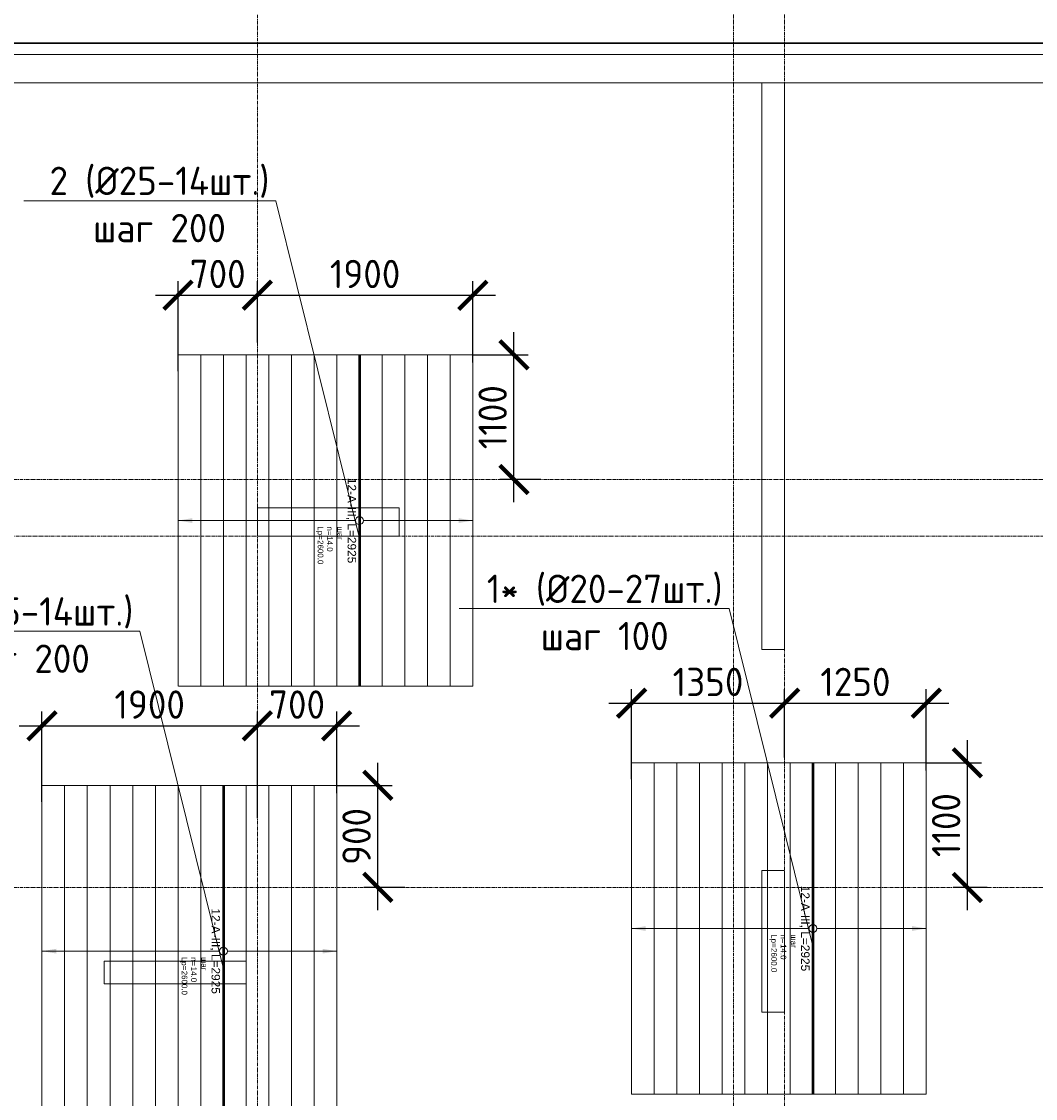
# Model space of a CAD drawing. Header units: millimetres. Extents: x -56135 to 1694203, y -446411 to -23139.
# Tile 125 of 256: x 674284 to 683227, y -115262 to -105758. Entities that reach past the tile are written whole.
import ezdxf
from ezdxf import colors
from ezdxf.entities.mleader import LeaderData, LeaderLine
from ezdxf.enums import TextEntityAlignment as Align
from ezdxf.math import Vec2, Vec3

# ---------------------------------------------------------------- set-up
doc = ezdxf.new("R2010")
doc.units = ezdxf.units.MM
doc.set_wipeout_variables(frame=1)
for name, pattern in [('01 Штриховая _4 мм_', [6, 3.5, -2.5]), ('______5', [1100, 800, -100, 100, -100]), ('GOST2.303 4', [7, 5, -2, 0]), ('осевая', [50.8, 31.75, -6.35, 6.35, -6.35])]:
    doc.linetypes.add(name, pattern=pattern)
for name, color, linetype, lineweight in [('0 Фундамент', 5, 'Continuous', 30), ('АрмСтер', 2, 'Continuous', 50), ('контур распр. стерхней', 2, 'GOST2.303 4', 20), ('Оси', 40, '______5', 18), ('подоснова', 151, 'Continuous', 5), ('РАЗМЕРЫ', 1, 'Continuous', 9), ('СТЕНЫ', 3, 'Continuous', 30)]:
    doc.layers.add(name, color=color, linetype=linetype, lineweight=lineweight)
doc.layers.add('АрмСтер_атрибуты', color=2, linetype='Continuous', lineweight=0, plot=False)
doc.layers.add('АрмСтер_невид', color=8, linetype='Continuous', lineweight=0, plot=False)
doc.styles.add('GOST-2.304_Type-B', font='GOST_Common.ttf')
doc.styles.get("Standard").update_dxf_attribs({"font": 'arial.ttf'})
doc.styles.add('Аннотативный', font='arial.ttf')
doc.dimstyles.new('СПДС', dxfattribs={"dimscale": 100, "dimtxt": 2.5, "dimasz": 2.5, "dimexe": 1.25, "dimexo": 0, "dimtad": 1, "dimdec": 0, "dimtxsty": 'GOST-2.304_Type-B', "dimblk": 'ARCHTICK', "dimcen": 2.5, "dimdle": 2, "dimadec": 0, "dimazin": 2, "dimtfac": 0.75, "dimtdec": 0, "dimtmove": 1, "dimatfit": 3, "dimfxl": 1, "dimtolj": 1, "dimarcsym": 1})

# ---------------------------------------------------------------- blocks, each defined once
blk = doc.blocks.new('оси 2.2-2.3')
at = {"layer": 'Оси', "color": 16, "linetype": 'осевая', "lineweight": 0, "transparency": 33554687}
for p, q in [((478554.9, -104267.9), (478554.9, -134893.5)), ((482754.9, -105027.5), (482754.9, -134138.1)), ((483204.9, -105027.5), (483204.9, -134138.1)), ((468076.3, -106495.4), (524372.9, -106495.4)), ((468076.3, -109995.4), (524372.9, -109995.4)), ((468653.8, -110495.4), (523696.4, -110495.4)), ((468076.3, -113595.4), (524372.9, -113595.4))]:
    blk.add_line(p, q, dxfattribs=at)
blk = doc.blocks.new('*U1144')
at = {"layer": 'АрмСтер_невид', "ltscale": 100}
for p, q in [((-1462.5, 1000), (1462.5, 1000)), ((-1462.5, 800), (1462.5, 800)), ((-1462.5, 600), (1462.5, 600)), ((-1462.5, 400), (1462.5, 400)), ((-1462.5, 200), (1462.5, 200)), ((-1462.5, -200), (1462.5, -200)), ((-1462.5, -400), (1462.5, -400)), ((-1462.5, -600), (1462.5, -600)), ((-1462.5, -800), (1462.5, -800)), ((-1462.5, -1000), (1462.5, -1000)), ((-1462.5, -1200), (1462.5, -1200)), ((-1462.5, -1400), (1462.5, -1400)), ((-1462.5, -1600), (1462.5, -1600))]:
    blk.add_line(p, q, dxfattribs=at)
at = {"layer": 'РАЗМЕРЫ'}
for p, q in [((112.5, 1000), (-112.5, 1000)), ((112.5, -1600), (-112.5, -1600))]:
    blk.add_line(p, q, dxfattribs=at)
at = {"layer": 'РАЗМЕРЫ', "ltscale": 15}
blk.add_line((0, -1600), (0, 1000), dxfattribs=at)
at = {"layer": 'РАЗМЕРЫ'}
for points in [[(0, 1000), (20.9, 874.8), (-20.9, 874.8)], [(0, -1600), (20.9, -1474.8), (-20.9, -1474.8)]]:
    blk.add_solid(points, dxfattribs=at)
at = {"layer": 'АрмСтер_атрибуты', "color": 215, "ltscale": 15, "style": 'Аннотативный'}
for s, p in [('шаг', (51.4, -194.2)), ('n=', (51.4, -285.1)), ('Lр=', (50.2, -367.8))]:
    blk.add_text(s, height=50, dxfattribs=at).set_placement(p)
at = {"layer": 'АрмСтер_атрибуты', "style": 'Аннотативный', "flags": 8}
blk.add_attdef('ПОЗ', (110, 29.6), '', height=75, dxfattribs=at)
at = {"layer": 'АрмСтер_атрибуты', "color": 215, "style": 'Аннотативный'}
for tag, p, flags in [('ШАГ', (190.9, -194.2), 10), ('КОЛ', (138, -285.1), 8), ('ШИРИНА', (172.9, -367.8), 8)]:
    blk.add_attdef(tag, p, '', height=50, dxfattribs=dict(at, flags=flags))
at = {"layer": 'АрмСтер_атрибуты', "flags": 9}
for tag, p in [('МАССА', (-1033.5, -1010.5)), ('ОБОЗНАЧЕНИЕ', (-1033.5, -1124.4))]:
    blk.add_attdef(tag, p, '', height=75, dxfattribs=at)
at = {"linetype": 'Continuous', "lineweight": 0}
blk.add_wipeout([(35, 0), (28.3, 20.6), (10.8, 33.3), (-10.8, 33.3), (-28.3, 20.6), (-35, 0), (-28.3, -20.6), (-10.8, -33.3), (10.8, -33.3), (28.3, -20.6)], dxfattribs=at)
at = {"color": 0, "linetype": 'ByBlock', "lineweight": -2, "ltscale": 100}
blk.add_line((-1462.5, 0), (1462.5, 0), dxfattribs=at)
at = {"layer": 'АрмСтер_невид', "ltscale": 100}
blk.add_line((-1462.5, 0), (1462.5, 0), dxfattribs=at)
at = {"layer": 'РАЗМЕРЫ'}
blk.add_circle((0, 0), 35, dxfattribs=at)
at = {"layer": 'АрмСтер_атрибуты', "style": 'Аннотативный', "flags": 8}
blk.add_attdef('НАИМЕНОВАНИЕ', text='', height=75, dxfattribs=at).set_placement((0, -29.3), align=Align.TOP_CENTER)
blk = doc.blocks.new('_ArchTick')
at = {"color": 0, "linetype": 'ByBlock', "const_width": 0.15}
blk.add_lwpolyline([(-0.5, -0.5), (0.5, 0.5)], dxfattribs=at)
blk = doc.blocks.new('*D1371')
at = {"layer": 'DEFPOINTS', "color": 0, "transparency": 16777216}
for p in [(682264.3, -112299.2), (682626.9, -112299.2), (682802.3, -113399.2)]:
    blk.add_point(p, dxfattribs=at)
at = {"layer": 'РАЗМЕРЫ', "color": 0, "lineweight": -2, "transparency": 16777216}
for p, q in [((682626.9, -113599.2), (682626.9, -112099.2)), ((682264.3, -112299.2), (682751.9, -112299.2)), ((682802.3, -113399.2), (682501.9, -113399.2))]:
    blk.add_line(p, q, dxfattribs=at)
at = {"layer": 'РАЗМЕРЫ', "color": 0, "lineweight": -2, "transparency": 16777216, "xscale": 250, "yscale": 250, "zscale": 250}
for p, rotation in [((682626.9, -112299.2), 90), ((682626.9, -113399.2), 270)]:
    blk.add_blockref('_ArchTick', p, dxfattribs=dict(at, rotation=rotation))
at = {"layer": 'РАЗМЕРЫ', "color": 0, "transparency": 16777216, "insert": (682439.4, -112849.2), "char_height": 250, "attachment_point": 5, "rotation": 90, "style": 'GOST-2.304_Type-B'}
blk.add_mtext('\\A1;1100', dxfattribs=at)
blk = doc.blocks.new('_None')
blk = doc.blocks.new('*D1245')
at = {"layer": 'DEFPOINTS', "color": 0, "transparency": 16777216}
for p in [(681014.3, -111773.1), (681014.3, -112253.5), (679664.3, -112443)]:
    blk.add_point(p, dxfattribs=at)
at = {"layer": 'РАЗМЕРЫ', "color": 0, "lineweight": -2, "transparency": 16777216}
for p, q in [((679664.3, -112443), (679664.3, -111648.1)), ((681014.3, -112253.5), (681014.3, -111648.1)), ((679464.3, -111773.1), (681214.3, -111773.1))]:
    blk.add_line(p, q, dxfattribs=at)
at = {"layer": 'РАЗМЕРЫ', "color": 0, "lineweight": -2, "transparency": 16777216, "xscale": 250, "yscale": 250, "zscale": 250, "rotation": 180}
blk.add_blockref('_ArchTick', (679664.3, -111773.1), dxfattribs=at)
at = {"layer": 'РАЗМЕРЫ', "color": 0, "lineweight": -2, "transparency": 16777216, "xscale": 250, "yscale": 250, "zscale": 250}
blk.add_blockref('_ArchTick', (681014.3, -111773.1), dxfattribs=at)
at = {"layer": 'РАЗМЕРЫ', "color": 0, "transparency": 16777216, "insert": (680339.3, -111585.6), "char_height": 250, "attachment_point": 5, "style": 'GOST-2.304_Type-B'}
blk.add_mtext('\\A1;1350', dxfattribs=at)
blk = doc.blocks.new('*D1372')
at = {"layer": 'DEFPOINTS', "color": 0, "transparency": 16777216}
for p in [(682264.3, -111773.1), (681014.3, -112253.5), (682264.3, -112366.1)]:
    blk.add_point(p, dxfattribs=at)
at = {"layer": 'РАЗМЕРЫ', "color": 0, "lineweight": -2, "transparency": 16777216}
for p, q in [((681014.3, -112253.5), (681014.3, -111648.1)), ((682264.3, -112366.1), (682264.3, -111648.1)), ((680814.3, -111773.1), (682464.3, -111773.1))]:
    blk.add_line(p, q, dxfattribs=at)
at = {"layer": 'РАЗМЕРЫ', "color": 0, "lineweight": -2, "transparency": 16777216, "xscale": 250, "yscale": 250, "zscale": 250, "rotation": 180}
blk.add_blockref('_ArchTick', (681014.3, -111773.1), dxfattribs=at)
at = {"layer": 'РАЗМЕРЫ', "color": 0, "lineweight": -2, "transparency": 16777216, "xscale": 250, "yscale": 250, "zscale": 250}
blk.add_blockref('_ArchTick', (682264.3, -111773.1), dxfattribs=at)
at = {"layer": 'РАЗМЕРЫ', "color": 0, "transparency": 16777216, "insert": (681639.3, -111585.6), "char_height": 250, "attachment_point": 5, "style": 'GOST-2.304_Type-B'}
blk.add_mtext('\\A1;1250', dxfattribs=at)
blk = doc.blocks.new('*U1145')
at = {"layer": 'АрмСтер_невид', "ltscale": 100}
for p, q in [((-1462.5, 1000), (1462.5, 1000)), ((-1462.5, 800), (1462.5, 800)), ((-1462.5, 600), (1462.5, 600)), ((-1462.5, 400), (1462.5, 400)), ((-1462.5, 200), (1462.5, 200)), ((-1462.5, -200), (1462.5, -200)), ((-1462.5, -400), (1462.5, -400)), ((-1462.5, -600), (1462.5, -600)), ((-1462.5, -800), (1462.5, -800)), ((-1462.5, -1000), (1462.5, -1000)), ((-1462.5, -1200), (1462.5, -1200)), ((-1462.5, -1400), (1462.5, -1400)), ((-1462.5, -1600), (1462.5, -1600))]:
    blk.add_line(p, q, dxfattribs=at)
at = {"layer": 'РАЗМЕРЫ'}
for p, q in [((112.5, 1000), (-112.5, 1000)), ((112.5, -1600), (-112.5, -1600))]:
    blk.add_line(p, q, dxfattribs=at)
at = {"layer": 'РАЗМЕРЫ', "ltscale": 15}
blk.add_line((0, -1600), (0, 1000), dxfattribs=at)
at = {"layer": 'РАЗМЕРЫ'}
for points in [[(0, 1000), (20.9, 874.8), (-20.9, 874.8)], [(0, -1600), (20.9, -1474.8), (-20.9, -1474.8)]]:
    blk.add_solid(points, dxfattribs=at)
at = {"layer": 'АрмСтер_атрибуты', "color": 215, "ltscale": 15, "style": 'Аннотативный'}
for s, p in [('шаг', (51.4, -194.2)), ('n=', (51.4, -285.1)), ('Lр=', (50.2, -367.8))]:
    blk.add_text(s, height=50, dxfattribs=at).set_placement(p)
at = {"layer": 'АрмСтер_атрибуты', "style": 'Аннотативный', "flags": 8}
blk.add_attdef('ПОЗ', (110, 29.6), '', height=75, dxfattribs=at)
at = {"layer": 'АрмСтер_атрибуты', "color": 215, "style": 'Аннотативный'}
for tag, p, flags in [('ШАГ', (190.9, -194.2), 10), ('КОЛ', (138, -285.1), 8), ('ШИРИНА', (172.9, -367.8), 8)]:
    blk.add_attdef(tag, p, '', height=50, dxfattribs=dict(at, flags=flags))
at = {"layer": 'АрмСтер_атрибуты', "flags": 9}
for tag, p in [('МАССА', (-1033.5, -1010.5)), ('ОБОЗНАЧЕНИЕ', (-1033.5, -1124.4))]:
    blk.add_attdef(tag, p, '', height=75, dxfattribs=at)
at = {"linetype": 'Continuous', "lineweight": 0}
blk.add_wipeout([(35, 0), (28.3, 20.6), (10.8, 33.3), (-10.8, 33.3), (-28.3, 20.6), (-35, 0), (-28.3, -20.6), (-10.8, -33.3), (10.8, -33.3), (28.3, -20.6)], dxfattribs=at)
at = {"color": 0, "linetype": 'ByBlock', "lineweight": -2, "ltscale": 100}
blk.add_line((-1462.5, 0), (1462.5, 0), dxfattribs=at)
at = {"layer": 'АрмСтер_невид', "ltscale": 100}
blk.add_line((-1462.5, 0), (1462.5, 0), dxfattribs=at)
at = {"layer": 'РАЗМЕРЫ'}
blk.add_circle((0, 0), 35, dxfattribs=at)
at = {"layer": 'АрмСтер_атрибуты', "style": 'Аннотативный', "flags": 8}
blk.add_attdef('НАИМЕНОВАНИЕ', text='', height=75, dxfattribs=at).set_placement((0, -29.3), align=Align.TOP_CENTER)
blk = doc.blocks.new('*D1362')
at = {"layer": 'DEFPOINTS', "color": 0, "transparency": 16777216}
for p in [(677064.3, -112499.2), (677426.9, -112499.2), (677664.3, -113399.2)]:
    blk.add_point(p, dxfattribs=at)
at = {"layer": 'РАЗМЕРЫ', "color": 0, "lineweight": -2, "transparency": 16777216}
for p, q in [((677426.9, -113599.2), (677426.9, -112299.2)), ((677064.3, -112499.2), (677551.9, -112499.2)), ((677664.3, -113399.2), (677301.9, -113399.2))]:
    blk.add_line(p, q, dxfattribs=at)
at = {"layer": 'РАЗМЕРЫ', "color": 0, "lineweight": -2, "transparency": 16777216, "xscale": 250, "yscale": 250, "zscale": 250}
for p, rotation in [((677426.9, -112499.2), 90), ((677426.9, -113399.2), 270)]:
    blk.add_blockref('_ArchTick', p, dxfattribs=dict(at, rotation=rotation))
at = {"layer": 'РАЗМЕРЫ', "color": 0, "transparency": 16777216, "insert": (677239.4, -112949.2), "char_height": 250, "attachment_point": 5, "rotation": 90, "style": 'GOST-2.304_Type-B'}
blk.add_mtext('\\A1;900', dxfattribs=at)
blk = doc.blocks.new('*D1231')
at = {"layer": 'DEFPOINTS', "color": 0, "transparency": 16777216}
for p in [(676364.3, -111973.1), (674464.3, -112643), (676364.3, -112786.7)]:
    blk.add_point(p, dxfattribs=at)
at = {"layer": 'РАЗМЕРЫ', "color": 0, "lineweight": -2, "transparency": 16777216}
for p, q in [((674464.3, -112643), (674464.3, -111848.1)), ((676364.3, -112786.7), (676364.3, -111848.1)), ((674264.3, -111973.1), (676564.3, -111973.1))]:
    blk.add_line(p, q, dxfattribs=at)
at = {"layer": 'РАЗМЕРЫ', "color": 0, "lineweight": -2, "transparency": 16777216, "xscale": 250, "yscale": 250, "zscale": 250, "rotation": 180}
blk.add_blockref('_ArchTick', (674464.3, -111973.1), dxfattribs=at)
at = {"layer": 'РАЗМЕРЫ', "color": 0, "lineweight": -2, "transparency": 16777216, "xscale": 250, "yscale": 250, "zscale": 250}
blk.add_blockref('_ArchTick', (676364.3, -111973.1), dxfattribs=at)
at = {"layer": 'РАЗМЕРЫ', "color": 0, "transparency": 16777216, "insert": (675414.3, -111785.6), "char_height": 250, "attachment_point": 5, "style": 'GOST-2.304_Type-B'}
blk.add_mtext('\\A1;1900', dxfattribs=at)
blk = doc.blocks.new('*D1232')
at = {"layer": 'DEFPOINTS', "color": 0, "transparency": 16777216}
for p in [(677064.3, -111973.1), (677064.3, -112566.1), (676364.3, -112786.7)]:
    blk.add_point(p, dxfattribs=at)
at = {"layer": 'РАЗМЕРЫ', "color": 0, "lineweight": -2, "transparency": 16777216}
for p, q in [((676364.3, -112786.7), (676364.3, -111848.1)), ((677064.3, -112566.1), (677064.3, -111848.1)), ((676164.3, -111973.1), (677264.3, -111973.1))]:
    blk.add_line(p, q, dxfattribs=at)
at = {"layer": 'РАЗМЕРЫ', "color": 0, "lineweight": -2, "transparency": 16777216, "xscale": 250, "yscale": 250, "zscale": 250, "rotation": 180}
blk.add_blockref('_ArchTick', (676364.3, -111973.1), dxfattribs=at)
at = {"layer": 'РАЗМЕРЫ', "color": 0, "lineweight": -2, "transparency": 16777216, "xscale": 250, "yscale": 250, "zscale": 250}
blk.add_blockref('_ArchTick', (677064.3, -111973.1), dxfattribs=at)
at = {"layer": 'РАЗМЕРЫ', "color": 0, "transparency": 16777216, "insert": (676714.3, -111785.6), "char_height": 250, "attachment_point": 5, "style": 'GOST-2.304_Type-B'}
blk.add_mtext('\\A1;700', dxfattribs=at)
blk = doc.blocks.new('*U1135')
at = {"layer": 'АрмСтер_невид', "ltscale": 100}
for p, q in [((-1462.5, 1000), (1462.5, 1000)), ((-1462.5, 800), (1462.5, 800)), ((-1462.5, 600), (1462.5, 600)), ((-1462.5, 400), (1462.5, 400)), ((-1462.5, 200), (1462.5, 200)), ((-1462.5, -200), (1462.5, -200)), ((-1462.5, -400), (1462.5, -400)), ((-1462.5, -600), (1462.5, -600)), ((-1462.5, -800), (1462.5, -800)), ((-1462.5, -1000), (1462.5, -1000)), ((-1462.5, -1200), (1462.5, -1200)), ((-1462.5, -1400), (1462.5, -1400)), ((-1462.5, -1600), (1462.5, -1600))]:
    blk.add_line(p, q, dxfattribs=at)
at = {"layer": 'РАЗМЕРЫ'}
for p, q in [((112.5, 1000), (-112.5, 1000)), ((112.5, -1600), (-112.5, -1600))]:
    blk.add_line(p, q, dxfattribs=at)
at = {"layer": 'РАЗМЕРЫ', "ltscale": 15}
blk.add_line((0, -1600), (0, 1000), dxfattribs=at)
at = {"layer": 'РАЗМЕРЫ'}
for points in [[(0, 1000), (20.9, 874.8), (-20.9, 874.8)], [(0, -1600), (20.9, -1474.8), (-20.9, -1474.8)]]:
    blk.add_solid(points, dxfattribs=at)
at = {"layer": 'АрмСтер_атрибуты', "color": 215, "ltscale": 15, "style": 'Аннотативный'}
for s, p in [('шаг', (51.4, -194.2)), ('n=', (51.4, -285.1)), ('Lр=', (50.2, -367.8))]:
    blk.add_text(s, height=50, dxfattribs=at).set_placement(p)
at = {"layer": 'АрмСтер_атрибуты', "style": 'Аннотативный', "flags": 8}
blk.add_attdef('ПОЗ', (110, 29.6), '', height=75, dxfattribs=at)
at = {"layer": 'АрмСтер_атрибуты', "color": 215, "style": 'Аннотативный'}
for tag, p, flags in [('ШАГ', (190.9, -194.2), 10), ('КОЛ', (138, -285.1), 8), ('ШИРИНА', (172.9, -367.8), 8)]:
    blk.add_attdef(tag, p, '', height=50, dxfattribs=dict(at, flags=flags))
at = {"layer": 'АрмСтер_атрибуты', "flags": 9}
for tag, p in [('МАССА', (-1033.5, -1010.5)), ('ОБОЗНАЧЕНИЕ', (-1033.5, -1124.4))]:
    blk.add_attdef(tag, p, '', height=75, dxfattribs=at)
at = {"linetype": 'Continuous', "lineweight": 0}
blk.add_wipeout([(35, 0), (28.3, 20.6), (10.8, 33.3), (-10.8, 33.3), (-28.3, 20.6), (-35, 0), (-28.3, -20.6), (-10.8, -33.3), (10.8, -33.3), (28.3, -20.6)], dxfattribs=at)
at = {"color": 0, "linetype": 'ByBlock', "lineweight": -2, "ltscale": 100}
blk.add_line((-1462.5, 0), (1462.5, 0), dxfattribs=at)
at = {"layer": 'АрмСтер_невид', "ltscale": 100}
blk.add_line((-1462.5, 0), (1462.5, 0), dxfattribs=at)
at = {"layer": 'РАЗМЕРЫ'}
blk.add_circle((0, 0), 35, dxfattribs=at)
at = {"layer": 'АрмСтер_атрибуты', "style": 'Аннотативный', "flags": 8}
blk.add_attdef('НАИМЕНОВАНИЕ', text='', height=75, dxfattribs=at).set_placement((0, -29.3), align=Align.TOP_CENTER)
blk = doc.blocks.new('*D1358')
at = {"layer": 'DEFPOINTS', "color": 0, "transparency": 16777216}
for p in [(678264.3, -108699.2), (678626.9, -108699.2), (678864.3, -109799.2)]:
    blk.add_point(p, dxfattribs=at)
at = {"layer": 'РАЗМЕРЫ', "color": 0, "lineweight": -2, "transparency": 16777216}
for p, q in [((678626.9, -109999.2), (678626.9, -108499.2)), ((678264.3, -108699.2), (678751.9, -108699.2)), ((678864.3, -109799.2), (678501.9, -109799.2))]:
    blk.add_line(p, q, dxfattribs=at)
at = {"layer": 'РАЗМЕРЫ', "color": 0, "lineweight": -2, "transparency": 16777216, "xscale": 250, "yscale": 250, "zscale": 250}
for p, rotation in [((678626.9, -108699.2), 90), ((678626.9, -109799.2), 270)]:
    blk.add_blockref('_ArchTick', p, dxfattribs=dict(at, rotation=rotation))
at = {"layer": 'РАЗМЕРЫ', "color": 0, "transparency": 16777216, "insert": (678439.4, -109249.2), "char_height": 250, "attachment_point": 5, "rotation": 90, "style": 'GOST-2.304_Type-B'}
blk.add_mtext('\\A1;1100', dxfattribs=at)
blk = doc.blocks.new('*D1224')
at = {"layer": 'DEFPOINTS', "color": 0, "transparency": 16777216}
for p in [(676364.3, -108173.1), (676364.3, -108591), (675664.3, -108843)]:
    blk.add_point(p, dxfattribs=at)
at = {"layer": 'РАЗМЕРЫ', "color": 0, "lineweight": -2, "transparency": 16777216}
for p, q in [((675664.3, -108843), (675664.3, -108048.1)), ((676364.3, -108591), (676364.3, -108048.1)), ((675464.3, -108173.1), (676564.3, -108173.1))]:
    blk.add_line(p, q, dxfattribs=at)
at = {"layer": 'РАЗМЕРЫ', "color": 0, "lineweight": -2, "transparency": 16777216, "xscale": 250, "yscale": 250, "zscale": 250, "rotation": 180}
blk.add_blockref('_ArchTick', (675664.3, -108173.1), dxfattribs=at)
at = {"layer": 'РАЗМЕРЫ', "color": 0, "lineweight": -2, "transparency": 16777216, "xscale": 250, "yscale": 250, "zscale": 250}
blk.add_blockref('_ArchTick', (676364.3, -108173.1), dxfattribs=at)
at = {"layer": 'РАЗМЕРЫ', "color": 0, "transparency": 16777216, "insert": (676014.3, -107985.6), "char_height": 250, "attachment_point": 5, "style": 'GOST-2.304_Type-B'}
blk.add_mtext('\\A1;700', dxfattribs=at)
blk = doc.blocks.new('*D1225')
at = {"layer": 'DEFPOINTS', "color": 0, "transparency": 16777216}
for p in [(678264.3, -108173.1), (676364.3, -108591), (678264.3, -108766.1)]:
    blk.add_point(p, dxfattribs=at)
at = {"layer": 'РАЗМЕРЫ', "color": 0, "lineweight": -2, "transparency": 16777216}
for p, q in [((676364.3, -108591), (676364.3, -108048.1)), ((678264.3, -108766.1), (678264.3, -108048.1)), ((676164.3, -108173.1), (678464.3, -108173.1))]:
    blk.add_line(p, q, dxfattribs=at)
at = {"layer": 'РАЗМЕРЫ', "color": 0, "lineweight": -2, "transparency": 16777216, "xscale": 250, "yscale": 250, "zscale": 250, "rotation": 180}
blk.add_blockref('_ArchTick', (676364.3, -108173.1), dxfattribs=at)
at = {"layer": 'РАЗМЕРЫ', "color": 0, "lineweight": -2, "transparency": 16777216, "xscale": 250, "yscale": 250, "zscale": 250}
blk.add_blockref('_ArchTick', (678264.3, -108173.1), dxfattribs=at)
at = {"layer": 'РАЗМЕРЫ', "color": 0, "transparency": 16777216, "insert": (677314.3, -107985.6), "char_height": 250, "attachment_point": 5, "style": 'GOST-2.304_Type-B'}
blk.add_mtext('\\A1;1900', dxfattribs=at)
blk = doc.blocks.new('стены  тп')
at = {"layer": 'СТЕНЫ', "color": 251, "linetype": '01 Штриховая _4 мм_', "lineweight": 0, "true_color": 0x636466}
for p, q in [((589762.3, -316375.7, 3100), (542387.3, -316375.7, 3100)), ((542712.3, -316625.7, 3100), (569512.1, -316625.7, 3100)), ((551262.3, -316625.7, 3100), (551262.3, -321625.7, 3100)), ((551462.1, -321625.7, 3100), (551462.1, -316625.7, 3100)), ((548062.1, -320375.7, 3100), (546812.3, -320375.7, 3100)), ((546812.3, -320375.7, 3100), (546812.3, -320625.7, 3100)), ((548062.1, -320625.7, 3100), (548062.1, -320375.7, 3100)), ((546812.3, -320625.7, 3100), (548062.1, -320625.7, 3100)), ((551262.3, -321625.7, 3100), (551462.1, -321625.7, 3100)), ((551262.3, -323575.7, 3100), (551262.3, -324825.7, 3100)), ((551462.3, -323575.7, 3100), (551262.3, -323575.7, 3100)), ((551462.3, -324825.7, 3100), (551462.3, -323575.7, 3100)), ((546712.3, -324375.7, 3100), (545462.3, -324375.7, 3100)), ((545462.3, -324375.7, 3100), (545462.3, -324575.7, 3100)), ((546712.3, -324575.7, 3100), (546712.3, -324375.7, 3100)), ((545462.3, -324575.7, 3100), (546712.3, -324575.7, 3100)), ((551262.3, -324825.7, 3100), (551462.3, -324825.7, 3100))]:
    blk.add_line(p, q, dxfattribs=at)
at = {"layer": 'СТЕНЫ', "color": 251, "linetype": '01 Штриховая _4 мм_', "lineweight": 0, "true_color": 0x636466, "transparency": 33554687}
for p, q in [((551262.3, -320375.7, 3100), (551262.3, -321625.7, 3100)), ((551462.3, -320445.7, 3100), (551462.3, -320375.7, 3100)), ((551462.3, -320375.7, 3100), (551462.3, -320445.7, 3100)), ((551462.3, -321625.7, 3100), (551462.3, -320445.7, 3100)), ((551262.3, -321625.7, 3100), (551382.3, -321625.7, 3100)), ((551382.3, -321625.7, 3100), (551462.3, -321625.7, 3100))]:
    blk.add_line(p, q, dxfattribs=at)
at = {"layer": 'СТЕНЫ', "color": 251, "linetype": '01 Штриховая _4 мм_', "lineweight": 0, "true_color": 0x636466, "elevation": 3100}
blk.add_lwpolyline([(551462.1, -316625.7), (551262.3, -316625.7), (551262.3, -321625.7), (551462.1, -321625.7)], close=True, dxfattribs=at)

msp = doc.modelspace()

# ---------------------------------------------------------------- linework, layer by layer
at = {"layer": '0 Фундамент'}
msp.add_lwpolyline([(671964.1, -105949.2), (671964.1, -130129.2), (719614.1, -130129.2), (719614.1, -126049.2), (721094.1, -126049.2), (721094.1, -117449.2), (719614.1, -117449.2), (719614.1, -105949.2), (671964.1, -105949.2)], dxfattribs=at)
at = {"layer": 'контур распр. стерхней', "linetype": '01 Штриховая _4 мм_'}
for points in [[(675664.3, -111624.2), (675664.3, -108699.2), (678264.3, -108699.2), (678264.3, -111624.2)], [(679664.3, -115224.2), (679664.3, -112299.2), (682264.3, -112299.2), (682264.3, -115224.2)], [(674464.3, -115424.2), (674464.3, -112499.2), (677064.3, -112499.2), (677064.3, -115424.2)]]:
    msp.add_lwpolyline(points, close=True, dxfattribs=at)

# ---------------------------------------------------------------- block references
at = {"layer": 'РАЗМЕРЫ', "color": 1}
msp.add_blockref('оси 2.2-2.3', (197809.4, 196.2), dxfattribs=at)

# ---------------------------------------------------------------- next in the draw order: block references
at = {"layer": 'АрмСтер', "ltscale": 15}
ref = msp.add_blockref('*U1144', (681264.3, -113761.7), dxfattribs=dict(at, rotation=270))
ref.add_attrib('НАИМЕНОВАНИЕ', '12-A-III, L=2925', dxfattribs={"layer": 'АрмСтер_атрибуты', "height": 75, "rotation": 270, "style": 'Аннотативный', "flags": 8}).set_placement((681235, -113761.7), align=Align.TOP_CENTER)
ref.add_attrib('КОЛ', '14.0', (680979.2, -113899.7), dxfattribs={"layer": 'АрмСтер_атрибуты', "color": 215, "height": 50, "rotation": 270, "style": 'Аннотативный', "flags": 8})
ref.add_attrib('ШИРИНА', '2600.0', (680896.5, -113934.5), dxfattribs={"layer": 'АрмСтер_атрибуты', "color": 215, "height": 50, "rotation": 270, "style": 'Аннотативный', "flags": 8})
ref = msp.add_blockref('*U1145', (676064.3, -113961.7), dxfattribs=dict(at, rotation=270))
ref.add_attrib('НАИМЕНОВАНИЕ', '12-A-III, L=2925', dxfattribs={"layer": 'АрмСтер_атрибуты', "height": 75, "rotation": 270, "style": 'Аннотативный', "flags": 8}).set_placement((676035, -113961.7), align=Align.TOP_CENTER)
ref.add_attrib('КОЛ', '14.0', (675779.2, -114099.7), dxfattribs={"layer": 'АрмСтер_атрибуты', "color": 215, "height": 50, "rotation": 270, "style": 'Аннотативный', "flags": 8})
ref.add_attrib('ШИРИНА', '2600.0', (675696.5, -114134.5), dxfattribs={"layer": 'АрмСтер_атрибуты', "color": 215, "height": 50, "rotation": 270, "style": 'Аннотативный', "flags": 8})

# ---------------------------------------------------------------- next in the draw order: dimensions: what is measured, and where the dimension line sits
at = {"layer": 'РАЗМЕРЫ', "color": 1}
for base, p1, p2, picture, middle in [((681014.3, -111773.1), (679664.3, -112443), (681014.3, -112253.5), '*D1245', (680339.3, -111585.6)), ((682264.3, -111773.1), (681014.3, -112253.5), (682264.3, -112366.1), '*D1372', (681639.3, -111585.6)), ((676364.3, -111973.1), (674464.3, -112643), (676364.3, -112786.7), '*D1231', (675414.3, -111785.6)), ((677064.3, -111973.1), (676364.3, -112786.7), (677064.3, -112566.1), '*D1232', (676714.3, -111785.6))]:
    dim = msp.add_linear_dim(base=base, p1=p1, p2=p2, dimstyle='СПДС', dxfattribs=at)
    dim.commit()
    dim.dimension.update_dxf_attribs({"geometry": picture, "text_midpoint": middle})
at = {"layer": 'РАЗМЕРЫ'}
for base, p1, p2, picture, middle in [((682626.9, -112299.2), (682802.3, -113399.2), (682264.3, -112299.2), '*D1371', (682439.4, -112849.2)), ((677426.9, -112499.2), (677664.3, -113399.2), (677064.3, -112499.2), '*D1362', (677239.4, -112949.2))]:
    dim = msp.add_linear_dim(base=base, p1=p1, p2=p2, angle=270, dimstyle='СПДС', dxfattribs=at)
    dim.commit()
    dim.dimension.update_dxf_attribs({"geometry": picture, "text_midpoint": middle})

# ---------------------------------------------------------------- next in the draw order: leaders
at = {"layer": 'подоснова', "color": 6, "ltscale": 0.3}
ml = msp.add_multileader_mtext('Standard', dxfattribs=at)
ml.set_content('1* (%%C20-27шт.)\\Pшаг 100', color=6, style='GOST-2.304_Type-B')
ml.set_leader_properties(color=256, linetype='ByLayer', lineweight=15)
ml.set_arrow_properties(name='NONE')
ml.build(insert=Vec2(0, 0))
ml.multileader.update_dxf_attribs({"text_left_attachment_type": 6, "text_right_attachment_type": 6, "dogleg_length": 0.1, "arrow_head_size": 18})
ctx = ml.context
ctx.base_point, ctx.char_height, ctx.arrow_head_size, ctx.landing_gap_size, ctx.plane_origin = Vec3(678329.3, -110938.8, 7.1), 250, 18, 20, Vec3(671206.7, -114909.5, 7.1)
ctx.left_attachment, ctx.right_attachment, ctx.text_align_type = 6, 6, 1
notes = []
notes.append((ctx, [(1, (1, 1, 0), (680526.2, -110938.8, 7.1), (-1, 0), 0.1, [(0, [(681267.8, -113929, 7.1)], 0, [])])]))
ctx.mtext.insert, ctx.mtext.alignment, ctx.mtext.flow_direction = Vec3(679427.7, -110638.8, 7.1), 2, 5
ml = msp.add_multileader_mtext('Standard', dxfattribs=at)
ml.set_content('2 (%%C25-14шт.)\\Pшаг 200', color=6, style='GOST-2.304_Type-B')
ml.set_leader_properties(color=256, linetype='ByLayer', lineweight=15)
ml.set_arrow_properties(name='NONE')
ml.build(insert=Vec2(0, 0))
ml.multileader.update_dxf_attribs({"text_left_attachment_type": 6, "text_right_attachment_type": 6, "dogleg_length": 0.1, "arrow_head_size": 18})
ctx = ml.context
ctx.base_point, ctx.char_height, ctx.arrow_head_size, ctx.landing_gap_size, ctx.plane_origin = Vec3(673275.5, -111138.8, 7.1), 250, 18, 20, Vec3(666006.7, -115109.5, 7.1)
ctx.left_attachment, ctx.right_attachment, ctx.text_align_type = 6, 6, 1
notes.append((ctx, [(1, (1, 1, 0), (675326.2, -111138.8, 7.1), (-1, 0), 0.1, [(0, [(676067.8, -114129, 7.1)], 0, [])])]))
ctx.mtext.insert, ctx.mtext.alignment, ctx.mtext.flow_direction = Vec3(674300.8, -110838.8, 7.1), 2, 5
for ctx, leaders in notes:
    for number, flags, end, landing, length, lines in leaders:
        leader = LeaderData()
        leader.index, (leader.has_last_leader_line, leader.has_dogleg_vector, leader.attachment_direction) = number, flags
        leader.last_leader_point, leader.dogleg_vector, leader.dogleg_length = Vec3(end), Vec3(landing), length
        for number, points, colour, breaks in lines:
            line = LeaderLine()
            line.index, line.vertices, line.color, line.breaks = number, Vec3.list(points), colors.encode_raw_color(colour), breaks
            leader.lines.append(line)
        ctx.leaders.append(leader)

# ---------------------------------------------------------------- next in the draw order: block references
at = {"layer": 'АрмСтер', "ltscale": 15}
ref = msp.add_blockref('*U1135', (677264.3, -110161.7), dxfattribs=dict(at, rotation=270))
ref.add_attrib('НАИМЕНОВАНИЕ', '12-A-III, L=2925', dxfattribs={"layer": 'АрмСтер_атрибуты', "height": 75, "rotation": 270, "style": 'Аннотативный', "flags": 8}).set_placement((677235, -110161.7), align=Align.TOP_CENTER)
ref.add_attrib('КОЛ', '14.0', (676979.2, -110299.7), dxfattribs={"layer": 'АрмСтер_атрибуты', "color": 215, "height": 50, "rotation": 270, "style": 'Аннотативный', "flags": 8})
ref.add_attrib('ШИРИНА', '2600.0', (676896.5, -110334.5), dxfattribs={"layer": 'АрмСтер_атрибуты', "color": 215, "height": 50, "rotation": 270, "style": 'Аннотативный', "flags": 8})

# ---------------------------------------------------------------- next in the draw order: block references
at = {"layer": 'РАЗМЕРЫ'}
msp.add_blockref('стены  тп', (129552, 210326.6, -3100), dxfattribs=at)

# ---------------------------------------------------------------- next in the draw order: dimensions: what is measured, and where the dimension line sits
at = {"layer": 'РАЗМЕРЫ', "color": 1}
for base, p1, p2, picture, middle in [((676364.3, -108173.1), (675664.3, -108843), (676364.3, -108591), '*D1224', (676014.3, -107985.6)), ((678264.3, -108173.1), (676364.3, -108591), (678264.3, -108766.1), '*D1225', (677314.3, -107985.6))]:
    dim = msp.add_linear_dim(base=base, p1=p1, p2=p2, dimstyle='СПДС', dxfattribs=at)
    dim.commit()
    dim.dimension.update_dxf_attribs({"geometry": picture, "text_midpoint": middle})
at = {"layer": 'РАЗМЕРЫ'}
dim = msp.add_linear_dim(base=(678626.9, -108699.2), p1=(678864.3, -109799.2), p2=(678264.3, -108699.2), angle=270, dimstyle='СПДС', dxfattribs=at)
dim.commit()
dim.dimension.update_dxf_attribs({"geometry": '*D1358', "text_midpoint": (678439.4, -109249.2)})

# ---------------------------------------------------------------- next in the draw order: leaders
at = {"layer": 'подоснова', "color": 6, "ltscale": 0.3}
ml = msp.add_multileader_mtext('Standard', dxfattribs=at)
ml.set_content('2 (%%C25-14шт.)\\Pшаг 200', color=6, style='GOST-2.304_Type-B')
ml.set_leader_properties(color=256, linetype='ByLayer', lineweight=15)
ml.set_arrow_properties(name='NONE')
ml.build(insert=Vec2(0, 0))
ml.multileader.update_dxf_attribs({"text_left_attachment_type": 6, "text_right_attachment_type": 6, "dogleg_length": 0.1, "arrow_head_size": 18})
ctx = ml.context
ctx.base_point, ctx.char_height, ctx.arrow_head_size, ctx.landing_gap_size, ctx.plane_origin = Vec3(674475.5, -107338.8, 7.1), 250, 18, 20, Vec3(667206.7, -111309.5, 7.1)
ctx.left_attachment, ctx.right_attachment, ctx.text_align_type = 6, 6, 1
notes = []
notes.append((ctx, [(1, (1, 1, 0), (676526.2, -107338.8, 7.1), (-1, 0), 0.1, [(0, [(677267.8, -110329, 7.1)], 0, [])])]))
ctx.mtext.insert, ctx.mtext.alignment, ctx.mtext.flow_direction = Vec3(675500.8, -107038.8, 7.1), 2, 5
for ctx, leaders in notes:
    for number, flags, end, landing, length, lines in leaders:
        leader = LeaderData()
        leader.index, (leader.has_last_leader_line, leader.has_dogleg_vector, leader.attachment_direction) = number, flags
        leader.last_leader_point, leader.dogleg_vector, leader.dogleg_length = Vec3(end), Vec3(landing), length
        for number, points, colour, breaks in lines:
            line = LeaderLine()
            line.index, line.vertices, line.color, line.breaks = number, Vec3.list(points), colors.encode_raw_color(colour), breaks
            leader.lines.append(line)
        ctx.leaders.append(leader)

doc.saveas('drawing.dxf')
